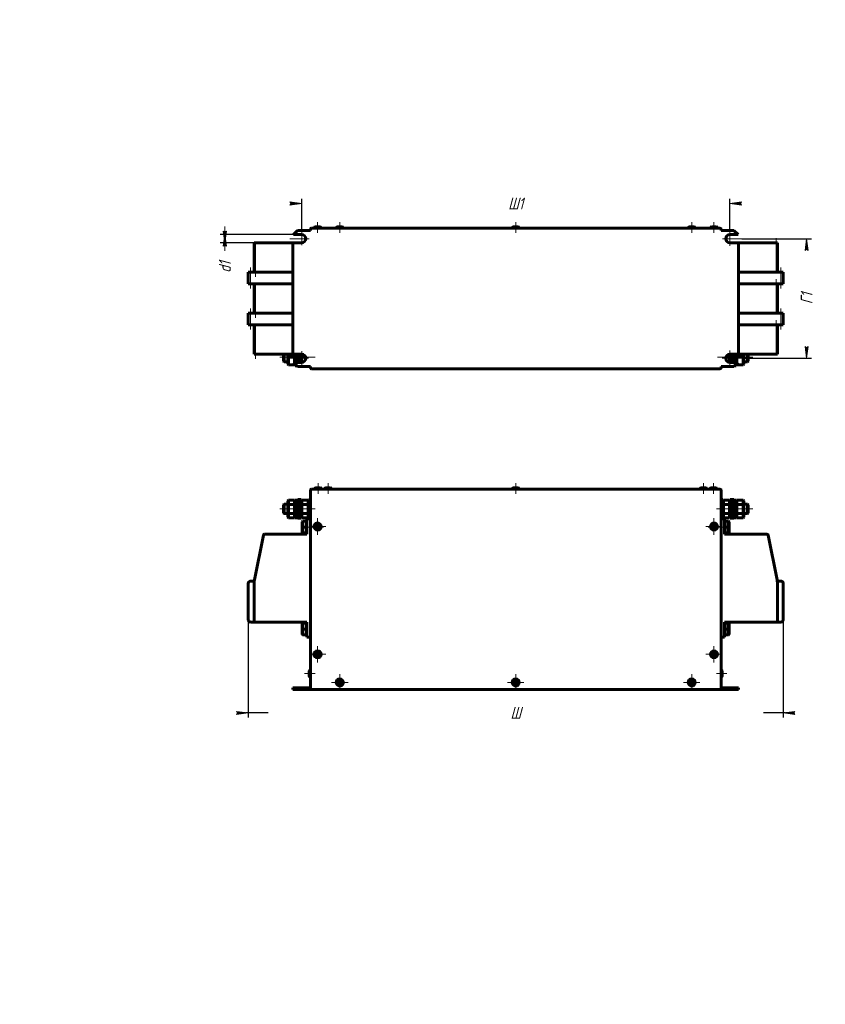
# Model space of a CAD drawing. Header units: millimetres. Extents: x 0 to 594, y 0 to 420.
# Tile 1 of 2: x 0 to 343, y 0 to 420. Entities that reach past the tile are written whole.
import ezdxf

# ---------------------------------------------------------------- set-up
doc = ezdxf.new("R2010")
doc.units = ezdxf.units.MM
for name, pattern in [('K5LT_AXLED', [19.5, 15, -1.5, 1.5, -1.5]), ('K5LT_BASIC', [0]), ('K5LT_THIN', [0])]:
    doc.linetypes.add(name, pattern=pattern)
doc.layers.add('Системный слой', color=7, linetype='Continuous')
doc.styles.add('KDIMTEXTSTYLE', font='GOST_AU.SHX', dxfattribs={"width": 0.96, "oblique": 15, "height": 5})
doc.dimstyles.new('KDIMSTYLE (0.50)', dxfattribs={"dimtxt": 5, "dimasz": 1, "dimexe": 2, "dimexo": 0, "dimgap": 1, "dimtad": 1, "dimlfac": 2, "dimtxsty": 'KDIMTEXTSTYLE', "dimsah": 1, "dimcen": 0, "dimdle": 1, "dimadec": 0, "dimazin": 0, "dimtfac": 0.667, "dimtmove": 0, "dimatfit": 3, "dimfxl": 1, "dimtvp": 1, "dimtolj": 1, "dimtzin": 0, "dimarcsym": 0})

# ---------------------------------------------------------------- blocks, each defined once
blk = doc.blocks.new('U0')
at = {"layer": 'Системный слой', "color": 150, "linetype": 'K5LT_BASIC', "lineweight": 60, "true_color": 0x0080ff}
for p, q in [((127.19, 203.55), (127.19, 204.08)), ((127.19, 203.52), (127.19, 203.55))]:
    blk.add_line(p, q, dxfattribs=at)
blk = doc.blocks.new('U1')
at = {"layer": 'Системный слой', "color": 150, "linetype": 'K5LT_BASIC', "lineweight": 60, "true_color": 0x0080ff}
for p, q in [((120.04, 211.3), (120.04, 215.3)), ((120.04, 207.3), (120.04, 211.3))]:
    blk.add_line(p, q, dxfattribs=at)
blk = doc.blocks.new('U2')
at = {"layer": 'Системный слой', "color": 150, "linetype": 'K5LT_BASIC', "lineweight": 60, "true_color": 0x0080ff}
for p, q in [((119.29, 211.3), (119.29, 215.3)), ((119.29, 207.3), (119.29, 211.3))]:
    blk.add_line(p, q, dxfattribs=at)
blk = doc.blocks.new('U3')
at = {"layer": 'Системный слой', "color": 150, "linetype": 'K5LT_BASIC', "lineweight": 60, "true_color": 0x0080ff}
for p, q in [((123.19, 211.3), (123.19, 215.3)), ((123.19, 207.3), (123.19, 211.3))]:
    blk.add_line(p, q, dxfattribs=at)
blk = doc.blocks.new('U4')
at = {"layer": 'Системный слой', "color": 150, "linetype": 'K5LT_BASIC', "lineweight": 60, "true_color": 0x0080ff}
for p, q in [((305.44, 214.58), (305.44, 214.76)), ((305.44, 213.24), (305.44, 214.31)), ((305.44, 213.03), (305.44, 213.04))]:
    blk.add_line(p, q, dxfattribs=at)
blk = doc.blocks.new('U5')
at = {"layer": 'Системный слой', "color": 150, "linetype": 'K5LT_BASIC', "lineweight": 60, "true_color": 0x0080ff}
for p, q in [((305.44, 211.37), (305.44, 213.03)), ((305.44, 209.57), (305.44, 211.3))]:
    blk.add_line(p, q, dxfattribs=at)
blk = doc.blocks.new('U6')
at = {"layer": 'Системный слой', "color": 150, "linetype": 'K5LT_BASIC', "lineweight": 60, "true_color": 0x0080ff}
for p, q in [((305.44, 209.56), (305.44, 209.57)), ((305.44, 208.29), (305.44, 209.42)), ((305.44, 207.84), (305.44, 208.05))]:
    blk.add_line(p, q, dxfattribs=at)
blk = doc.blocks.new('U7')
at = {"layer": 'Системный слой', "color": 150, "linetype": 'K5LT_BASIC', "lineweight": 60, "true_color": 0x0080ff}
for p, q in [((123.44, 141.05), (123.44, 142.05)), ((123.44, 140.05), (123.44, 141.05))]:
    blk.add_line(p, q, dxfattribs=at)
blk = doc.blocks.new('U8')
at = {"layer": 'Системный слой', "color": 150, "linetype": 'K5LT_BASIC', "lineweight": 60, "true_color": 0x0080ff}
for p, q in [((119.29, 211.3), (119.29, 215.3)), ((119.29, 207.3), (119.29, 211.3))]:
    blk.add_line(p, q, dxfattribs=at)
blk = doc.blocks.new('U9')
at = {"layer": 'Системный слой', "color": 150, "linetype": 'K5LT_BASIC', "lineweight": 60, "true_color": 0x0080ff}
for p, q in [((118.54, 211.3), (118.54, 215.3)), ((118.54, 207.3), (118.54, 211.3))]:
    blk.add_line(p, q, dxfattribs=at)
blk = doc.blocks.new('U10')
at = {"layer": 'Системный слой', "color": 150, "linetype": 'K5LT_BASIC', "lineweight": 60, "true_color": 0x0080ff}
for p, q in [((304.34, 211.3), (304.34, 215.3)), ((304.34, 207.3), (304.34, 211.3))]:
    blk.add_line(p, q, dxfattribs=at)
blk = doc.blocks.new('U11')
at = {"layer": 'Системный слой', "color": 150, "linetype": 'K5LT_BASIC', "lineweight": 60, "true_color": 0x0080ff}
for p, q in [((303.59, 211.3), (303.59, 215.3)), ((303.59, 207.3), (303.59, 211.3))]:
    blk.add_line(p, q, dxfattribs=at)
blk = doc.blocks.new('U12')
at = {"layer": 'Системный слой', "color": 150, "linetype": 'K5LT_BASIC', "lineweight": 60, "true_color": 0x0080ff}
for p, q in [((117.44, 211.3), (117.44, 213.03)), ((117.44, 209.57), (117.44, 211.23))]:
    blk.add_line(p, q, dxfattribs=at)
blk = doc.blocks.new('U13')
at = {"layer": 'Системный слой', "color": 150, "linetype": 'K5LT_BASIC', "lineweight": 60, "true_color": 0x0080ff}
for p, q in [((117.44, 214.55), (117.44, 214.76)), ((117.44, 213.17), (117.44, 214.31)), ((117.44, 213.03), (117.44, 213.04))]:
    blk.add_line(p, q, dxfattribs=at)
blk = doc.blocks.new('U14')
at = {"layer": 'Системный слой', "color": 150, "linetype": 'K5LT_BASIC', "lineweight": 60, "true_color": 0x0080ff}
for p, q in [((117.44, 209.56), (117.44, 209.57)), ((117.44, 208.29), (117.44, 209.36)), ((117.44, 207.84), (117.44, 208.02))]:
    blk.add_line(p, q, dxfattribs=at)
blk = doc.blocks.new('U15')
at = {"layer": 'Системный слой', "color": 150, "linetype": 'K5LT_BASIC', "lineweight": 60, "true_color": 0x0080ff}
for p, q in [((299.69, 211.3), (299.69, 215.3)), ((299.69, 207.3), (299.69, 211.3))]:
    blk.add_line(p, q, dxfattribs=at)
blk = doc.blocks.new('U16')
at = {"layer": 'Системный слой', "color": 150, "linetype": 'K5LT_BASIC', "lineweight": 60, "true_color": 0x0080ff}
for p, q in [((303.59, 211.3), (303.59, 215.3)), ((303.59, 207.3), (303.59, 211.3))]:
    blk.add_line(p, q, dxfattribs=at)
blk = doc.blocks.new('U17')
at = {"layer": 'Системный слой', "color": 150, "linetype": 'K5LT_BASIC', "lineweight": 60, "true_color": 0x0080ff}
for p, q in [((302.84, 211.3), (302.84, 215.3)), ((302.84, 207.3), (302.84, 211.3))]:
    blk.add_line(p, q, dxfattribs=at)
blk = doc.blocks.new('U18')
at = {"layer": 'Системный слой', "color": 150, "linetype": 'K5LT_BASIC', "lineweight": 60, "true_color": 0x0080ff}
for p, q in [((114.29, 213.3), (112.69, 213.3)), ((117.96, 213.3), (117.44, 213.3))]:
    blk.add_line(p, q, dxfattribs=at)
blk = doc.blocks.new('U19')
at = {"layer": 'Системный слой', "color": 150, "linetype": 'K5LT_BASIC', "lineweight": 60, "true_color": 0x0080ff}
for p, q in [((114.29, 209.3), (112.69, 209.3)), ((117.56, 209.3), (117.44, 209.3))]:
    blk.add_line(p, q, dxfattribs=at)
blk = doc.blocks.new('U20')
at = {"layer": 'Системный слой', "color": 150, "linetype": 'K5LT_BASIC', "lineweight": 60, "true_color": 0x0080ff}
for p, q in [((305.32, 213.3), (305.44, 213.3)), ((308.59, 213.3), (310.19, 213.3))]:
    blk.add_line(p, q, dxfattribs=at)
blk = doc.blocks.new('U21')
at = {"layer": 'Системный слой', "color": 150, "linetype": 'K5LT_BASIC', "lineweight": 60, "true_color": 0x0080ff}
for p, q in [((304.92, 209.3), (305.44, 209.3)), ((308.59, 209.3), (310.19, 209.3))]:
    blk.add_line(p, q, dxfattribs=at)
blk = doc.blocks.new('U22')
at = {"layer": 'Системный слой', "color": 150, "linetype": 'K5LT_BASIC', "lineweight": 60, "true_color": 0x0080ff}
for p, q in [((112.44, 211.3), (112.44, 213.05)), ((112.44, 209.55), (112.44, 211.3))]:
    blk.add_line(p, q, dxfattribs=at)
blk = doc.blocks.new('U23')
at = {"layer": 'Системный слой', "color": 150, "linetype": 'K5LT_BASIC', "lineweight": 60, "true_color": 0x0080ff}
for p, q in [((112.69, 211.3), (112.69, 213.3)), ((112.69, 209.3), (112.69, 211.3))]:
    blk.add_line(p, q, dxfattribs=at)
blk = doc.blocks.new('U24')
at = {"layer": 'Системный слой', "color": 30, "linetype": 'K5LT_AXLED', "lineweight": 18, "true_color": 0xff8000}
for q in [(126.94, 152.8), (123.44, 149.3), (130.44, 149.3), (126.94, 145.8)]:
    blk.add_line((126.94, 149.3), q, dxfattribs=at)
blk = doc.blocks.new('U25')
at = {"layer": 'Системный слой', "color": 30, "linetype": 'K5LT_AXLED', "lineweight": 18, "true_color": 0xff8000}
for q in [(126.94, 207.3), (123.44, 203.8), (130.44, 203.8), (126.94, 200.3)]:
    blk.add_line((126.94, 203.8), q, dxfattribs=at)
blk = doc.blocks.new('U26')
at = {"layer": 'Системный слой', "color": 30, "linetype": 'K5LT_AXLED', "lineweight": 18, "true_color": 0xff8000}
for q in [(136.44, 140.8), (132.94, 137.3), (139.94, 137.3), (136.44, 133.8)]:
    blk.add_line((136.44, 137.3), q, dxfattribs=at)
blk = doc.blocks.new('U27')
at = {"layer": 'Системный слой', "color": 30, "linetype": 'K5LT_AXLED', "lineweight": 18, "true_color": 0xff8000}
for q in [(211.44, 140.8), (207.94, 137.3), (214.94, 137.3), (211.44, 133.8)]:
    blk.add_line((211.44, 137.3), q, dxfattribs=at)
blk = doc.blocks.new('U28')
at = {"layer": 'Системный слой', "color": 30, "linetype": 'K5LT_AXLED', "lineweight": 18, "true_color": 0xff8000}
for q in [(286.44, 140.8), (282.94, 137.3), (289.94, 137.3), (286.44, 133.8)]:
    blk.add_line((286.44, 137.3), q, dxfattribs=at)
blk = doc.blocks.new('U29')
at = {"layer": 'Системный слой', "color": 30, "linetype": 'K5LT_AXLED', "lineweight": 18, "true_color": 0xff8000}
for q in [(295.94, 152.8), (292.44, 149.3), (299.44, 149.3), (295.94, 145.8)]:
    blk.add_line((295.94, 149.3), q, dxfattribs=at)
blk = doc.blocks.new('U30')
at = {"layer": 'Системный слой', "color": 30, "linetype": 'K5LT_AXLED', "lineweight": 18, "true_color": 0xff8000}
for q in [(295.94, 207.3), (292.44, 203.8), (299.44, 203.8), (295.94, 200.3)]:
    blk.add_line((295.94, 203.8), q, dxfattribs=at)
blk = doc.blocks.new('KDIMARROW_01')
at = {"layer": 'Системный слой'}
blk.add_hatch(color=0, dxfattribs=at).paths.add_polyline_path([(0, 0), (-5, 0.66), (-4.5, 0), (-5, -0.66)])
at = {"layer": 'Системный слой', "color": 0, "linetype": 'K5LT_THIN', "lineweight": 18}
for p, q in [((-4.5, 0), (-5, 0.66)), ((-5, 0.66), (0, 0)), ((0, 0), (-5, -0.66)), ((-5, -0.66), (-4.5, 0)), ((0, 0), (-1, 0))]:
    blk.add_line(p, q, dxfattribs=at)
blk = doc.blocks.new('U33')
at = {"layer": 'Системный слой', "color": 150, "linetype": 'K5LT_BASIC', "lineweight": 60, "true_color": 0x0080ff}
for p, q in [((305.69, 273.83), (305.69, 276.08)), ((305.69, 272.83), (305.69, 273.33))]:
    blk.add_line(p, q, dxfattribs=at)
blk = doc.blocks.new('U34')
at = {"layer": 'Системный слой', "color": 150, "linetype": 'K5LT_BASIC', "lineweight": 60, "true_color": 0x0080ff}
for p, q in [((305.44, 274.35), (305.44, 276.08)), ((305.44, 273.83), (305.44, 274.21))]:
    blk.add_line(p, q, dxfattribs=at)
blk = doc.blocks.new('U35')
at = {"layer": 'Системный слой', "color": 150, "linetype": 'K5LT_BASIC', "lineweight": 60, "true_color": 0x0080ff}
for p, q in [((304.85, 274.21), (305.04, 273.83)), ((305.43, 273.08), (305.44, 273.07))]:
    blk.add_line(p, q, dxfattribs=at)
blk = doc.blocks.new('U36')
at = {"layer": 'Системный слой', "color": 150, "linetype": 'K5LT_BASIC', "lineweight": 60, "true_color": 0x0080ff}
for p, q in [((117.19, 273.83), (117.19, 276.08)), ((117.19, 272.83), (117.19, 273.33))]:
    blk.add_line(p, q, dxfattribs=at)
blk = doc.blocks.new('U37')
at = {"layer": 'Системный слой', "color": 150, "linetype": 'K5LT_BASIC', "lineweight": 60, "true_color": 0x0080ff}
for p, q in [((117.44, 274.35), (117.44, 276.01)), ((117.44, 273.83), (117.44, 274.15))]:
    blk.add_line(p, q, dxfattribs=at)
blk = doc.blocks.new('U38')
at = {"layer": 'Системный слой', "color": 150, "linetype": 'K5LT_BASIC', "lineweight": 60, "true_color": 0x0080ff}
for p, q in [((117.44, 273.08), (117.44, 273.07)), ((117.88, 273.93), (117.83, 273.83))]:
    blk.add_line(p, q, dxfattribs=at)
blk = doc.blocks.new('U39')
at = {"layer": 'Системный слой', "color": 150, "linetype": 'K5LT_BASIC', "lineweight": 60, "true_color": 0x0080ff}
for p, q in [((114.29, 274.08), (112.69, 274.08)), ((117.56, 274.08), (117.44, 274.08))]:
    blk.add_line(p, q, dxfattribs=at)
blk = doc.blocks.new('U40')
at = {"layer": 'Системный слой', "color": 150, "linetype": 'K5LT_BASIC', "lineweight": 60, "true_color": 0x0080ff}
for p, q in [((304.92, 274.08), (305.44, 274.08)), ((308.59, 274.08), (310.19, 274.08))]:
    blk.add_line(p, q, dxfattribs=at)
blk = doc.blocks.new('KDIMARROW_02')
at = {"layer": 'Системный слой'}
blk.add_hatch(color=0, dxfattribs=at).paths.add_polyline_path([(4.5, 0), (5, 0.66), (0, 0), (5, -0.66)])
at = {"layer": 'Системный слой', "color": 0, "linetype": 'K5LT_THIN', "lineweight": 18}
for p, q in [((0, 0), (-1, 0)), ((5, 0.66), (0, 0)), ((0, 0), (5, -0.66)), ((0, 0), (7, 0)), ((4.5, 0), (5, 0.66)), ((5, -0.66), (4.5, 0))]:
    blk.add_line(p, q, dxfattribs=at)

msp = doc.modelspace()

# ---------------------------------------------------------------- linework, layer by layer
at = {"layer": 'Системный слой', "color": 30, "linetype": 'K5LT_AXLED', "lineweight": 18, "true_color": 0xff8000}
for p, q in [((126.9388, 333.584), (126.9388, 329.084)), ((136.4388, 333.584), (136.4388, 329.084)), ((211.4388, 333.584), (211.4388, 329.084)), ((286.4388, 333.584), (286.4388, 329.084)), ((295.9388, 333.584), (295.9388, 329.084)), ((120.1888, 329.4898), (120.1888, 323.8531)), ((302.6888, 329.593), (302.6888, 323.5027)), ((100.4388, 310.334), (100.4388, 326.834)), ((115.2033, 326.584), (123.3814, 326.584)), ((307.8222, 326.584), (299.5258, 326.584)), ((322.4388, 326.834), (322.4388, 310.334)), ((98.4388, 305.334), (98.4388, 314.334)), ((324.4388, 314.334), (324.4388, 305.334)), ((100.4388, 292.834), (100.4388, 309.334)), ((322.4388, 309.334), (322.4388, 292.834)), ((98.4388, 287.834), (98.4388, 296.834)), ((324.4388, 296.834), (324.4388, 287.834)), ((100.4388, 275.334), (100.4388, 291.834)), ((322.4388, 291.834), (322.4388, 275.334)), ((120.1888, 278.57), (120.1888, 272.7719)), ((302.6888, 278.949), (302.6888, 272.5382)), ((125.9388, 276.084), (110.4388, 276.084)), ((118.5388, 276.084), (115.4388, 276.084)), ((115.4783, 275.584), (123.0991, 275.584)), ((119.2888, 276.084), (118.5388, 276.084)), ((122.0388, 276.084), (119.2888, 276.084)), ((312.4388, 276.084), (296.9388, 276.084)), ((308.0679, 275.584), (299.4698, 275.584)), ((303.5888, 276.084), (300.8388, 276.084)), ((304.3388, 276.084), (303.5888, 276.084)), ((304.3388, 276.084), (307.4388, 276.084)), ((127.1888, 222.2996), (127.1888, 217.7996)), ((131.4388, 222.2996), (131.4388, 217.7996)), ((211.4388, 222.2996), (211.4388, 217.7996)), ((291.4388, 222.2996), (291.4388, 217.7996)), ((295.6888, 222.2996), (295.6888, 217.7996)), ((125.9388, 211.2996), (110.4388, 211.2996)), ((118.5388, 211.2996), (115.4388, 211.2996)), ((119.2888, 211.2996), (118.5388, 211.2996)), ((122.0388, 211.2996), (119.2888, 211.2996)), ((125.9388, 211.2996), (121.1888, 211.2996)), ((301.6888, 211.2996), (296.9388, 211.2996)), ((312.4388, 211.2996), (296.9388, 211.2996)), ((303.5888, 211.2996), (300.8388, 211.2996)), ((304.3388, 211.2996), (303.5888, 211.2996)), ((304.3388, 211.2996), (307.4388, 211.2996)), ((120.4388, 203.5496), (129.4388, 203.5496)), ((302.4388, 203.5496), (293.4388, 203.5496)), ((121.4388, 141.0496), (125.9388, 141.0496)), ((301.4388, 141.0496), (296.9388, 141.0496))]:
    msp.add_line(p, q, dxfattribs=at)
at = {"layer": 'Системный слой', "color": 150, "linetype": 'K5LT_BASIC', "lineweight": 60, "true_color": 0x0080ff}
for p, q in [((116.6888, 328.334), (118.4388, 330.084)), ((120.1888, 328.334), (116.6888, 328.334)), ((118.4388, 330.084), (123.9388, 330.084)), ((123.9388, 330.084), (123.9388, 330.584)), ((124.4388, 331.084), (298.4388, 331.084)), ((125.9388, 331.584), (127.9388, 331.584)), ((134.9388, 331.084), (137.9388, 331.084)), ((135.4388, 331.584), (137.4388, 331.584)), ((209.9388, 331.084), (212.9388, 331.084)), ((210.4388, 331.584), (212.4388, 331.584)), ((284.9388, 331.084), (287.9388, 331.084)), ((285.4388, 331.584), (287.4388, 331.584)), ((294.9388, 331.584), (296.9388, 331.584)), ((298.9388, 330.584), (298.9388, 330.084)), ((298.9388, 330.084), (304.4388, 330.084)), ((306.1888, 328.334), (302.6888, 328.334)), ((304.4388, 330.084), (306.1888, 328.334)), ((99.9388, 324.834), (100.4388, 324.834)), ((99.9388, 312.334), (99.9388, 324.834)), ((100.4388, 324.834), (116.4388, 324.834)), ((116.4388, 277.334), (116.4388, 324.834)), ((116.4388, 324.834), (120.1888, 324.834)), ((302.6888, 324.834), (306.4388, 324.834)), ((322.4388, 324.834), (306.4388, 324.834)), ((306.4388, 324.834), (306.4388, 277.334)), ((322.9388, 324.834), (322.4388, 324.834)), ((322.9388, 324.834), (322.9388, 312.334)), ((97.4388, 312.334), (98.4388, 312.334)), ((97.4388, 307.334), (97.4388, 312.334)), ((98.4388, 312.334), (116.4388, 312.334)), ((100.4388, 312.334), (116.4388, 312.334)), ((324.4388, 312.334), (306.4388, 312.334)), ((322.4388, 312.334), (306.4388, 312.334)), ((325.4388, 312.334), (324.4388, 312.334)), ((325.4388, 312.334), (325.4388, 307.334)), ((97.4388, 307.334), (98.4388, 307.334)), ((98.4388, 307.334), (116.4388, 307.334)), ((99.9388, 294.834), (99.9388, 307.334)), ((100.4388, 307.334), (116.4388, 307.334)), ((324.4388, 307.334), (306.4388, 307.334)), ((322.4388, 307.334), (306.4388, 307.334)), ((322.9388, 307.334), (322.9388, 294.834)), ((325.4388, 307.334), (324.4388, 307.334)), ((97.4388, 294.834), (98.4388, 294.834)), ((97.4388, 289.834), (97.4388, 294.834)), ((98.4388, 294.834), (116.4388, 294.834)), ((100.4388, 294.834), (116.4388, 294.834)), ((322.4388, 294.834), (306.4388, 294.834)), ((324.4388, 294.834), (306.4388, 294.834)), ((325.4388, 294.834), (324.4388, 294.834)), ((325.4388, 294.834), (325.4388, 289.834)), ((97.4388, 289.834), (98.4388, 289.834)), ((98.4388, 289.834), (116.4388, 289.834)), ((99.9388, 277.334), (99.9388, 289.834)), ((100.4388, 289.834), (116.4388, 289.834)), ((324.4388, 289.834), (306.4388, 289.834)), ((322.4388, 289.834), (306.4388, 289.834)), ((322.9388, 289.834), (322.9388, 277.334)), ((325.4388, 289.834), (324.4388, 289.834)), ((99.9388, 277.334), (100.4388, 277.334)), ((100.4388, 277.334), (116.4388, 277.334)), ((112.4388, 274.334), (112.4388, 277.334)), ((112.6888, 274.084), (112.6888, 277.334)), ((114.2888, 276.084), (114.2888, 277.334)), ((114.5388, 276.084), (114.5388, 277.334)), ((120.1888, 277.334), (116.4388, 277.334)), ((117.1888, 276.084), (117.1888, 277.334)), ((117.4388, 276.084), (117.4388, 277.334)), ((118.1011, 277.084), (117.8769, 277.334)), ((118.4388, 276.084), (118.4388, 277.334)), ((118.5388, 273.834), (118.5388, 277.334)), ((119.2888, 273.834), (119.2888, 277.334)), ((119.2888, 273.834), (119.2888, 277.334)), ((120.0388, 273.834), (120.0388, 277.334)), ((120.2888, 276.084), (120.2888, 277.3312)), ((302.5888, 276.084), (302.5888, 277.3312)), ((306.4388, 277.334), (302.6888, 277.334)), ((302.8388, 273.834), (302.8388, 277.334)), ((303.5888, 273.834), (303.5888, 277.334)), ((303.5888, 273.834), (303.5888, 277.334)), ((304.3388, 273.834), (304.3388, 277.334)), ((304.4388, 277.334), (304.4388, 276.7393)), ((304.7765, 277.084), (305.0007, 277.334)), ((305.4388, 276.1569), (305.4388, 277.334)), ((305.6888, 276.084), (305.6888, 277.334)), ((322.4388, 277.334), (306.4388, 277.334)), ((308.3388, 276.084), (308.3388, 277.334)), ((308.5888, 276.084), (308.5888, 277.334)), ((310.1888, 277.334), (310.1888, 274.084)), ((310.4388, 277.334), (310.4388, 274.334)), ((322.9388, 277.334), (322.4388, 277.334)), ((112.6888, 274.084), (112.4388, 274.334)), ((114.5388, 276.084), (114.2888, 276.084)), ((114.2888, 273.084), (114.2888, 276.084)), ((114.5388, 272.834), (114.2888, 273.084)), ((117.1888, 276.084), (114.5388, 276.084)), ((114.5388, 272.834), (114.5388, 276.084)), ((116.6888, 273.834), (120.1888, 273.834)), ((118.4388, 272.084), (116.6888, 273.834)), ((117.1888, 276.084), (117.4388, 276.084)), ((117.1888, 272.834), (117.4388, 273.084)), ((117.4388, 276.0112), (117.4388, 276.084)), ((118.4388, 276.084), (117.4388, 276.084)), ((118.1011, 275.084), (117.4388, 274.3454)), ((117.4388, 274.3454), (117.4388, 274.209)), ((117.4388, 274.1463), (117.4388, 274.209)), ((118.4388, 274.209), (117.4388, 274.209)), ((118.0791, 273.834), (117.4388, 274.1463)), ((117.4388, 273.0726), (117.4388, 272.8364)), ((118.4388, 275.084), (118.1011, 275.084)), ((118.4388, 274.209), (118.4388, 275.4287)), ((120.2888, 276.084), (120.0388, 276.084)), ((121.8659, 276.084), (120.2888, 276.084)), ((120.2888, 273.8369), (120.2888, 276.084)), ((302.5888, 276.084), (301.0118, 276.084)), ((302.5888, 276.084), (302.8388, 276.084)), ((302.5888, 273.8369), (302.5888, 276.084)), ((302.6888, 273.834), (306.1888, 273.834)), ((304.4388, 277.084), (304.7765, 277.084)), ((304.4388, 276.084), (305.4388, 276.084)), ((304.4388, 276.084), (304.4388, 274.8054)), ((304.4388, 274.209), (305.4388, 274.209)), ((304.4388, 274.209), (304.4388, 273.834)), ((306.1888, 273.834), (304.4388, 272.084)), ((304.7765, 275.084), (305.4388, 274.3454)), ((304.9962, 273.9275), (305.3155, 274.084)), ((305.4388, 276.1569), (305.4388, 276.084)), ((305.6888, 276.084), (305.4388, 276.084)), ((305.4388, 274.2725), (305.4388, 274.3454)), ((305.4388, 274.2725), (305.4388, 274.209)), ((305.6888, 272.834), (305.4388, 273.084)), ((305.4388, 272.8735), (305.4388, 273.0726)), ((308.3388, 276.084), (305.6888, 276.084)), ((308.3388, 276.084), (308.5888, 276.084)), ((308.3388, 272.834), (308.3388, 276.084)), ((308.3388, 272.834), (308.5888, 273.084)), ((308.5888, 273.084), (308.5888, 276.084)), ((310.1888, 274.084), (310.4388, 274.334)), ((117.1888, 272.834), (114.5388, 272.834)), ((117.4388, 272.8006), (117.4388, 272.8364)), ((117.6864, 272.8364), (117.4388, 272.8364)), ((117.8267, 272.6961), (117.4388, 272.8006)), ((117.5159, 272.7787), (117.4388, 272.6067)), ((117.4388, 272.6067), (117.4388, 272.334)), ((118.1888, 272.334), (117.4388, 272.334)), ((123.9388, 272.084), (118.4388, 272.084)), ((123.9388, 271.584), (123.9388, 272.084)), ((298.4388, 271.084), (124.4388, 271.084)), ((298.9388, 272.084), (298.9388, 271.584)), ((304.4388, 272.084), (298.9388, 272.084)), ((304.6888, 272.334), (305.4388, 272.334)), ((304.7214, 272.3666), (305.4388, 272.3347)), ((305.1912, 272.8364), (305.4388, 272.8364)), ((305.2784, 272.9236), (305.4388, 272.8735)), ((305.3358, 272.8364), (305.4388, 272.6067)), ((305.3617, 272.7787), (305.4388, 272.8006)), ((305.4388, 272.8735), (305.4388, 272.8364)), ((305.4388, 272.8006), (305.4388, 272.8364)), ((305.4388, 272.3347), (305.4388, 272.6067)), ((305.4388, 272.3347), (305.4388, 272.334)), ((308.3388, 272.834), (305.6888, 272.834)), ((123.9388, 134.2996), (123.9388, 219.2996)), ((124.4388, 219.7996), (298.4388, 219.7996)), ((126.1888, 220.2996), (128.1888, 220.2996)), ((130.4388, 220.2996), (132.4388, 220.2996)), ((210.4388, 220.2996), (212.4388, 220.2996)), ((290.4388, 220.2996), (292.4388, 220.2996)), ((294.6888, 220.2996), (296.6888, 220.2996)), ((298.9388, 134.2996), (298.9388, 219.2996)), ((114.5388, 215.0523), (114.2888, 214.7637)), ((114.2888, 213.0316), (114.2888, 214.7637)), ((117.1888, 215.0523), (114.5388, 215.0523)), ((114.5388, 213.176), (114.5388, 215.0523)), ((117.1888, 213.176), (117.1888, 215.0523)), ((117.1888, 215.0523), (117.4388, 214.7637)), ((117.4388, 215.0489), (117.4388, 215.0496)), ((118.4388, 215.0496), (117.4388, 215.0496)), ((117.4388, 215.0489), (117.4388, 214.7769)), ((117.5418, 214.5472), (117.4388, 214.7769)), ((117.5159, 214.6049), (117.4388, 214.583)), ((117.4388, 214.5101), (117.4388, 214.5472)), ((118.4388, 214.5472), (117.4388, 214.5472)), ((117.4388, 214.5101), (117.4388, 214.311)), ((118.0271, 213.1746), (117.4388, 214.311)), ((118.5388, 215.0496), (118.4388, 215.0496)), ((118.4388, 214.5472), (118.4388, 214.9919)), ((119.2888, 215.2996), (118.5388, 215.2996)), ((120.0388, 215.2996), (119.2888, 215.2996)), ((120.2888, 215.0523), (120.0388, 214.7637)), ((122.9388, 215.0523), (120.2888, 215.0523)), ((120.2888, 213.176), (120.2888, 215.0523)), ((122.9388, 213.176), (122.9388, 215.0523)), ((122.9388, 215.0523), (123.1888, 214.7637)), ((123.9388, 215.2996), (123.1888, 215.2996)), ((299.6888, 215.2996), (298.9388, 215.2996)), ((299.9388, 215.0523), (299.6888, 214.7637)), ((302.5888, 215.0523), (299.9388, 215.0523)), ((299.9388, 213.176), (299.9388, 215.0523)), ((302.5888, 213.176), (302.5888, 215.0523)), ((302.5888, 215.0523), (302.8388, 214.7637)), ((303.5888, 215.2996), (302.8388, 215.2996)), ((304.3388, 215.2996), (303.5888, 215.2996)), ((304.3388, 215.0496), (304.4388, 215.0496)), ((304.4388, 215.0496), (304.4388, 214.8248)), ((304.4388, 215.0496), (305.4388, 215.0496)), ((304.4388, 214.5472), (305.4388, 214.5472)), ((304.4388, 214.5472), (304.4388, 213.7132)), ((304.9962, 213.456), (305.4388, 214.311)), ((305.3617, 214.6049), (305.4388, 214.7769)), ((305.6888, 215.0523), (305.4388, 214.7637)), ((305.4388, 214.7769), (305.4388, 215.0496)), ((305.4388, 214.583), (305.4388, 214.5472)), ((305.4388, 214.311), (305.4388, 214.5472)), ((308.3388, 215.0523), (305.6888, 215.0523)), ((305.6888, 213.176), (305.6888, 215.0523)), ((308.3388, 213.176), (308.3388, 215.0523)), ((308.3388, 215.0523), (308.5888, 214.7637)), ((308.5888, 213.0316), (308.5888, 214.7637)), ((112.6888, 213.2996), (112.4388, 213.0496)), ((114.5388, 213.176), (114.2888, 213.0316)), ((114.2888, 209.5675), (114.2888, 213.0316)), ((117.1888, 213.176), (114.5388, 213.176)), ((114.5388, 209.4232), (114.5388, 213.176)), ((117.1888, 213.176), (117.4388, 213.0316)), ((117.1888, 209.4232), (117.1888, 213.176)), ((117.4388, 213.1111), (117.4388, 213.1746)), ((118.4388, 213.1746), (117.4388, 213.1746)), ((117.4388, 213.1111), (117.4388, 213.0382)), ((118.1011, 212.2996), (117.4388, 213.0382)), ((117.4388, 211.2267), (117.4388, 211.2996)), ((118.4388, 211.2996), (117.4388, 211.2996)), ((118.1011, 210.2996), (117.4388, 209.5609)), ((117.8814, 213.456), (117.5621, 213.2996)), ((118.4388, 210.2996), (118.1011, 210.2996)), ((118.4388, 213.1746), (118.4388, 214.1695)), ((118.4388, 211.2996), (118.4388, 212.5782)), ((118.4388, 209.4246), (118.4388, 210.6442)), ((120.2888, 213.176), (120.0388, 213.0316)), ((122.9388, 213.176), (120.2888, 213.176)), ((120.2888, 209.4232), (120.2888, 213.176)), ((122.9388, 213.176), (123.1888, 213.0316)), ((122.9388, 209.4232), (122.9388, 213.176)), ((299.9388, 213.176), (299.6888, 213.0316)), ((302.5888, 213.176), (299.9388, 213.176)), ((299.9388, 209.4232), (299.9388, 213.176)), ((302.5888, 213.176), (302.8388, 213.0316)), ((302.5888, 209.4232), (302.5888, 213.176)), ((304.4388, 213.1746), (305.4388, 213.1746)), ((304.4388, 213.1746), (304.4388, 211.9549)), ((304.4388, 212.2996), (304.7765, 212.2996)), ((304.4388, 211.2996), (305.4388, 211.2996)), ((304.4388, 211.2996), (304.4388, 210.0209)), ((304.7765, 212.2996), (305.4388, 213.0382)), ((304.7765, 210.2996), (305.4388, 209.5609)), ((305.4388, 213.2373), (305.4388, 213.1746)), ((305.6888, 213.176), (305.4388, 213.0316)), ((305.4388, 213.0382), (305.4388, 213.1746)), ((305.4388, 211.3724), (305.4388, 211.2996)), ((308.3388, 213.176), (305.6888, 213.176)), ((305.6888, 209.4232), (305.6888, 213.176)), ((308.3388, 213.176), (308.5888, 213.0316)), ((308.3388, 209.4232), (308.3388, 213.176)), ((308.5888, 209.5675), (308.5888, 213.0316)), ((310.1888, 213.2996), (310.4388, 213.0496)), ((310.1888, 213.2996), (310.1888, 209.2996)), ((310.4388, 213.0496), (310.4388, 209.5496)), ((112.6888, 209.2996), (112.4388, 209.5496)), ((114.5388, 209.4232), (114.2888, 209.5675)), ((114.2888, 207.8355), (114.2888, 209.5675)), ((114.5388, 207.5468), (114.2888, 207.8355)), ((117.1888, 209.4232), (114.5388, 209.4232)), ((114.5388, 207.5468), (114.5388, 209.4232)), ((117.1888, 207.5468), (114.5388, 207.5468)), ((117.1888, 209.4232), (117.4388, 209.5675)), ((117.1888, 207.5468), (117.1888, 209.4232)), ((117.1888, 207.5468), (117.4388, 207.8355)), ((117.4388, 209.5609), (117.4388, 209.4246)), ((117.4388, 209.3618), (117.4388, 209.4246)), ((118.4388, 209.4246), (117.4388, 209.4246)), ((117.8814, 209.1431), (117.4388, 208.2881)), ((117.4388, 208.2881), (117.4388, 208.052)), ((117.4388, 208.0161), (117.4388, 208.052)), ((118.4388, 208.052), (117.4388, 208.052)), ((117.5159, 207.9943), (117.4388, 207.8222)), ((117.4388, 207.8222), (117.4388, 207.5496)), ((118.4388, 207.5496), (117.4388, 207.5496)), ((118.4388, 208.052), (118.4388, 208.8859)), ((118.4388, 207.5496), (118.4388, 207.7743)), ((118.5388, 207.5496), (118.4388, 207.5496)), ((119.2888, 207.2996), (118.5388, 207.2996)), ((120.0388, 207.2996), (119.2888, 207.2996)), ((120.2888, 209.4232), (120.0388, 209.5675)), ((120.2888, 207.5468), (120.0388, 207.8355)), ((122.9388, 209.4232), (120.2888, 209.4232)), ((120.2888, 207.5468), (120.2888, 209.4232)), ((122.9388, 207.5468), (120.2888, 207.5468)), ((120.6888, 206.0496), (120.4388, 205.7996)), ((122.1888, 206.0496), (120.6888, 206.0496)), ((120.6888, 203.5496), (120.6888, 206.0496)), ((122.1888, 206.0496), (122.4388, 205.7996)), ((122.1888, 203.5496), (122.1888, 206.0496)), ((123.9388, 207.0496), (122.4388, 207.0496)), ((122.4388, 206.0496), (122.4388, 207.0496)), ((122.4388, 206.0496), (122.4388, 200.5496)), ((122.9388, 209.4232), (123.1888, 209.5675)), ((122.9388, 207.5468), (122.9388, 209.4232)), ((122.9388, 207.5468), (123.1888, 207.8355)), ((123.9388, 207.2996), (123.1888, 207.2996)), ((299.6888, 207.2996), (298.9388, 207.2996)), ((298.9388, 207.0496), (300.4388, 207.0496)), ((299.9388, 209.4232), (299.6888, 209.5675)), ((299.9388, 207.5468), (299.6888, 207.8355)), ((302.5888, 209.4232), (299.9388, 209.4232)), ((299.9388, 207.5468), (299.9388, 209.4232)), ((302.5888, 207.5468), (299.9388, 207.5468)), ((300.4388, 207.0496), (300.4388, 206.0496)), ((300.4388, 206.0496), (300.4388, 200.5496)), ((300.6888, 206.0496), (300.4388, 205.7996)), ((300.6888, 206.0496), (302.1888, 206.0496)), ((300.6888, 206.0496), (300.6888, 203.5496)), ((302.1888, 206.0496), (302.4388, 205.7996)), ((302.1888, 206.0496), (302.1888, 203.5496)), ((302.5888, 209.4232), (302.8388, 209.5675)), ((302.5888, 207.5468), (302.5888, 209.4232)), ((302.5888, 207.5468), (302.8388, 207.8355)), ((303.5888, 207.2996), (302.8388, 207.2996)), ((304.3388, 207.2996), (303.5888, 207.2996)), ((304.3388, 207.5496), (304.4388, 207.5496)), ((304.4388, 209.4246), (304.4388, 208.4296)), ((304.4388, 209.4246), (305.4388, 209.4246)), ((304.4388, 208.052), (305.4388, 208.052)), ((304.4388, 208.052), (304.4388, 207.6073)), ((304.4388, 207.5496), (305.4388, 207.5496)), ((304.8505, 209.4246), (305.4388, 208.2881)), ((304.9962, 209.1431), (305.3155, 209.2996)), ((305.3358, 208.052), (305.4388, 207.8222)), ((305.3617, 207.9943), (305.4388, 208.0161)), ((305.6888, 209.4232), (305.4388, 209.5675)), ((305.4388, 209.488), (305.4388, 209.5609)), ((305.4388, 209.488), (305.4388, 209.4246)), ((305.4388, 208.089), (305.4388, 208.2881)), ((305.4388, 208.089), (305.4388, 208.052)), ((305.6888, 207.5468), (305.4388, 207.8355)), ((305.4388, 207.5503), (305.4388, 207.8222)), ((305.4388, 207.5503), (305.4388, 207.5496)), ((308.3388, 209.4232), (305.6888, 209.4232)), ((305.6888, 207.5468), (305.6888, 209.4232)), ((308.3388, 207.5468), (305.6888, 207.5468)), ((308.3388, 209.4232), (308.5888, 209.5675)), ((308.3388, 207.5468), (308.3388, 209.4232)), ((308.3388, 207.5468), (308.5888, 207.8355)), ((308.5888, 207.8355), (308.5888, 209.5675)), ((310.1888, 209.2996), (310.4388, 209.5496)), ((120.4388, 203.5496), (120.4388, 205.7996)), ((120.4388, 201.2996), (120.4388, 203.5496)), ((120.6888, 203.5496), (120.4388, 203.5496)), ((122.1888, 203.5496), (120.6888, 203.5496)), ((120.6888, 201.0496), (120.6888, 203.5496)), ((122.1888, 203.5496), (122.4388, 203.5496)), ((122.1888, 201.0496), (122.1888, 203.5496)), ((295.6888, 204.0791), (295.6888, 203.5201)), ((300.6888, 203.5496), (300.4388, 203.5496)), ((300.6888, 203.5496), (302.1888, 203.5496)), ((300.6888, 203.5496), (300.6888, 201.0496)), ((302.1888, 203.5496), (302.4388, 203.5496)), ((302.1888, 203.5496), (302.1888, 201.0496)), ((302.4388, 205.7996), (302.4388, 203.5496)), ((302.4388, 203.5496), (302.4388, 201.2996)), ((103.8584, 200.1476), (100.0359, 181.035)), ((122.4388, 200.5496), (104.3487, 200.5496)), ((120.6888, 201.0496), (120.4388, 201.2996)), ((122.1888, 201.0496), (120.6888, 201.0496)), ((122.1888, 201.0496), (122.4388, 201.2996)), ((300.6888, 201.0496), (300.4388, 201.2996)), ((300.4388, 200.5496), (318.5289, 200.5496)), ((300.6888, 201.0496), (302.1888, 201.0496)), ((302.1888, 201.0496), (302.4388, 201.2996)), ((319.0192, 200.1476), (322.8417, 181.035)), ((100.0359, 181.035), (100.0192, 180.9515)), ((322.8417, 181.035), (322.8584, 180.9515)), ((97.4388, 179.5496), (97.4388, 164.0496)), ((99.5289, 180.5496), (98.4388, 180.5496)), ((99.9388, 180.0545), (99.9388, 163.5496)), ((322.9388, 180.0545), (322.9388, 163.5496)), ((323.3487, 180.5496), (324.4388, 180.5496)), ((325.4388, 179.5496), (325.4388, 164.0496)), ((98.4388, 163.0496), (100.4388, 163.0496)), ((100.4388, 163.0496), (122.4388, 163.0496)), ((120.6888, 162.5496), (120.4388, 162.2996)), ((120.4388, 160.0496), (120.4388, 162.2996)), ((120.4388, 157.7996), (120.4388, 160.0496)), ((120.6888, 160.0496), (120.4388, 160.0496)), ((122.1888, 162.5496), (120.6888, 162.5496)), ((120.6888, 160.0496), (120.6888, 162.5496)), ((122.1888, 160.0496), (120.6888, 160.0496)), ((120.6888, 157.5496), (120.6888, 160.0496)), ((122.1888, 162.5496), (122.4388, 162.2996)), ((122.1888, 160.0496), (122.1888, 162.5496)), ((122.1888, 160.0496), (122.4388, 160.0496)), ((122.1888, 157.5496), (122.1888, 160.0496)), ((122.4388, 163.0496), (122.4388, 157.5496)), ((322.4388, 163.0496), (300.4388, 163.0496)), ((300.4388, 163.0496), (300.4388, 157.5496)), ((300.6888, 162.5496), (300.4388, 162.2996)), ((300.6888, 160.0496), (300.4388, 160.0496)), ((300.6888, 162.5496), (302.1888, 162.5496)), ((300.6888, 162.5496), (300.6888, 160.0496)), ((300.6888, 160.0496), (302.1888, 160.0496)), ((300.6888, 160.0496), (300.6888, 157.5496)), ((302.1888, 162.5496), (302.4388, 162.2996)), ((302.1888, 162.5496), (302.1888, 160.0496)), ((302.1888, 160.0496), (302.4388, 160.0496)), ((302.1888, 160.0496), (302.1888, 157.5496)), ((302.4388, 162.2996), (302.4388, 160.0496)), ((302.4388, 160.0496), (302.4388, 157.7996)), ((324.4388, 163.0496), (322.4388, 163.0496)), ((120.6888, 157.5496), (120.4388, 157.7996)), ((122.1888, 157.5496), (120.6888, 157.5496)), ((122.1888, 157.5496), (122.4388, 157.7996)), ((122.4388, 156.5496), (122.4388, 157.5496)), ((122.4388, 156.5496), (123.9388, 156.5496)), ((300.4388, 156.5496), (298.9388, 156.5496)), ((300.6888, 157.5496), (300.4388, 157.7996)), ((300.4388, 157.5496), (300.4388, 156.5496)), ((300.6888, 157.5496), (302.1888, 157.5496)), ((302.1888, 157.5496), (302.4388, 157.7996)), ((299.4388, 142.0496), (299.4388, 140.0496)), ((116.4388, 135.0496), (116.6888, 135.0496)), ((116.4388, 134.2996), (116.4388, 135.0496)), ((116.6888, 135.0496), (118.4388, 135.0496)), ((116.6888, 134.2996), (116.6888, 135.0496)), ((118.4388, 134.2996), (118.4388, 135.0496)), ((118.4388, 135.0496), (123.9388, 135.0496)), ((123.9388, 134.2996), (124.4388, 134.7996)), ((298.4388, 134.7996), (298.9388, 134.2996)), ((298.9388, 135.0496), (304.4388, 135.0496)), ((304.4388, 134.2996), (304.4388, 135.0496)), ((304.4388, 135.0496), (306.1888, 135.0496)), ((306.1888, 135.0496), (306.4388, 135.0496)), ((306.1888, 134.2996), (306.1888, 135.0496)), ((306.4388, 134.2996), (306.4388, 135.0496)), ((116.4388, 134.2996), (116.6888, 134.2996)), ((116.6888, 134.2996), (118.4388, 134.2996)), ((118.4388, 134.2996), (123.9388, 134.2996)), ((123.9388, 134.2996), (298.9388, 134.2996)), ((298.9388, 134.2996), (304.4388, 134.2996)), ((304.4388, 134.2996), (306.1888, 134.2996)), ((306.1888, 134.2996), (306.4388, 134.2996))]:
    msp.add_line(p, q, dxfattribs=at)
for centre, radius in [((126.9388, 203.7996), 1.5), ((126.9388, 203.7996), 0.375), ((295.9388, 203.7996), 1.5), ((295.9388, 203.7996), 0.375), ((126.9388, 149.2996), 1.5), ((126.9388, 149.2996), 0.375), ((295.9388, 149.2996), 1.5), ((295.9388, 149.2996), 0.375), ((136.4388, 137.2996), 1.5), ((211.4388, 137.2996), 1.5), ((286.4388, 137.2996), 1.5), ((136.4388, 137.2996), 0.375), ((211.4388, 137.2996), 0.375), ((286.4388, 137.2996), 0.375)]:
    msp.add_circle(centre, radius, dxfattribs=at)
for centre, radius, start, end in [((120.1888, 326.584), 1.75, 270, 90), ((124.4388, 330.584), 0.5, 90, 180), ((125.9388, 331.084), 0.5, 90, 180), ((127.9388, 331.084), 0.5, 0, 90), ((135.4388, 331.084), 0.5, 90, 180), ((137.4388, 331.084), 0.5, 0, 90), ((210.4388, 331.084), 0.5, 90, 180), ((212.4388, 331.084), 0.5, 0, 90), ((285.4388, 331.084), 0.5, 90, 180), ((287.4388, 331.084), 0.5, 0, 90), ((294.9388, 331.084), 0.5, 90, 180), ((296.9388, 331.084), 0.5, 0, 90), ((298.4388, 330.584), 0.5, 0, 90), ((302.6888, 326.584), 1.75, 90, 270), ((120.1888, 275.584), 1.75, 270, 90), ((302.6888, 275.584), 1.75, 90, 270), ((124.4388, 271.584), 0.5, 180, 270), ((298.4388, 271.584), 0.5, 270, 0), ((124.4388, 219.2996), 0.5, 90, 180), ((126.1888, 219.7996), 0.5, 90, 180), ((128.1888, 219.7996), 0.5, 0, 90), ((130.4388, 219.7996), 0.5, 90, 180), ((132.4388, 219.7996), 0.5, 0, 90), ((210.4388, 219.7996), 0.5, 90, 180), ((212.4388, 219.7996), 0.5, 0, 90), ((290.4388, 219.7996), 0.5, 90, 180), ((292.4388, 219.7996), 0.5, 0, 90), ((294.6888, 219.7996), 0.5, 90, 180), ((296.6888, 219.7996), 0.5, 0, 90), ((298.4388, 219.2996), 0.5, 0, 90), ((104.3487, 200.0496), 0.5, 90, 168.690068), ((318.5289, 200.0496), 0.5, 11.309932, 90), ((99.5289, 181.0496), 0.5, 270, 348.690068), ((104.9388, 180.0545), 5, 168.690068, 180), ((317.9388, 180.0545), 5, 0, 11.309932), ((323.3487, 181.0496), 0.5, 191.309932, 270), ((98.4388, 179.5496), 1, 90, 180), ((324.4388, 179.5496), 1, 0, 90), ((98.4388, 164.0496), 1, 180, 270), ((324.4388, 164.0496), 1, 270, 0), ((100.4388, 163.5496), 0.5, 180, 270), ((322.4388, 163.5496), 0.5, 270, 0), ((123.9388, 142.0496), 0.5, 90, 180), ((123.9388, 140.0496), 0.5, 180, 270), ((298.9388, 142.0496), 0.5, 0, 90), ((298.9388, 140.0496), 0.5, 270, 0)]:
    msp.add_arc(centre, radius, start, end, dxfattribs=at)
for centre, major_axis, ratio, start_param, end_param in [((118.9977, 276.084), (-6.4818, 3.6771), 0.11351608, 1.3927394, 1.54895881), ((118.9977, 276.084), (-3.4569, 1.9611), 0.11351608, -1.34445445, -1.24468802), ((303.88, 276.084), (6.4818, -3.6771), 0.11351608, 1.3927394, 1.54895881), ((303.88, 276.084), (3.4569, -1.9611), 0.11351608, -1.34445445, -1.24468802), ((303.88, 276.084), (6.4818, -3.6771), 0.11351608, -1.42034096, -1.26412155), ((118.9977, 211.2996), (-6.4522, 1.3801), 0.54040544, -1.36957347, -1.21335406), ((118.9977, 211.2996), (-6.4113, 3.0422), 0.34199871, -1.32377461, -1.1675552), ((303.88, 211.2996), (6.4522, -1.3801), 0.54040544, 1.44350689, 1.5997263), ((118.9977, 211.2996), (-6.4818, 3.6771), 0.11351608, -1.42034096, -1.26412155), ((118.9977, 211.2996), (-6.4818, 3.6771), 0.11351608, 1.3927394, 1.54895881), ((118.9977, 211.2996), (-3.4569, 1.9611), 0.11351608, -1.34445445, -1.24468802), ((303.88, 211.2996), (6.4113, -3.0422), 0.34199871, 1.48930575, 1.64552516), ((303.88, 211.2996), (6.4818, -3.6771), 0.11351608, 1.3927394, 1.54895881), ((303.88, 211.2996), (3.4569, -1.9611), 0.11351608, -1.34445445, -1.24468802), ((303.88, 211.2996), (6.4818, -3.6771), 0.11351608, -1.42034096, -1.26412155), ((118.9977, 211.2996), (-6.4113, 3.0422), 0.34199871, 1.48930575, 1.64552516), ((118.9977, 211.2996), (-6.4522, 1.3801), 0.54040544, 1.44350689, 1.5997263), ((303.88, 211.2996), (6.4113, -3.0422), 0.34199871, -1.32377461, -1.1675552), ((303.88, 211.2996), (6.4522, -1.3801), 0.54040544, -1.36957347, -1.21335406)]:
    msp.add_ellipse(centre, major_axis=major_axis, ratio=ratio, start_param=start_param, end_param=end_param, dxfattribs=at)

# ---------------------------------------------------------------- block references
at = {"layer": 'Системный слой'}
for name in ['U39', 'U36', 'U37', 'U38', 'U35', 'U40', 'U34', 'U33', 'U13', 'U9', 'U2', 'U8', 'U1', 'U3', 'U15', 'U17', 'U11', 'U16', 'U10', 'U4', 'U22', 'U18', 'U23', 'U12', 'U20', 'U5', 'U19', 'U14', 'U25', 'U30', 'U21', 'U6', 'U0', 'U24', 'U29', 'U7', 'U26', 'U27', 'U28']:
    msp.add_blockref(name, (0, 0), dxfattribs=at)

# ---------------------------------------------------------------- dimensions: what is measured, and where the dimension line sits
at = {"layer": 'Системный слой', "color": 7}
for base, p1, p2, location, text in [((120.1888, 341.584), (302.6888, 329.593), (120.1888, 329.4898), (211.4388, 341.584), '\\H5.0;\\W0.965;\\Q15;\\H5.0;\\W0.965;\\Q15;\\Q15;Ш1'), ((97.4388, 124.2996), (325.4388, 164.0496), (97.4388, 164.0496), (211.4388, 124.2996), '\\H5.0;\\W0.965;\\Q15;\\H5.0;\\W0.965;\\Q15;\\Q15;Ш')]:
    msp.add_linear_dim(base=base, p1=p1, p2=p2, location=location, text=text, dimstyle='KDIMSTYLE (0.50)', override={"dimexo": 0, "dimblk1": 'KDIMARROW_01', "dimblk2": 'KDIMARROW_01', "dimse1": 0, "dimse2": 0, "dimclrt": 7, "dimtolj": 1}, dxfattribs=at).render()
for base, p1, p2, location, text, override in [((87.4388, 324.834), (118.4388, 328.334), (116.4388, 324.834), (87.4388, 314.4766), '\\H5.0;\\W0.965;\\Q15;\\H5.0;\\W0.965;\\Q15;\\Q15;d1', {"dimexo": 0, "dimblk1": 'KDIMARROW_02', "dimblk2": 'KDIMARROW_02', "dimse1": 0, "dimse2": 0, "dimclrt": 7, "dimtolj": 1}), ((335.4388, 326.584), (308.0679, 275.584), (307.8222, 326.584), (335.4388, 301.084), '\\H5.0;\\W0.965;\\Q15;\\H5.0;\\W0.965;\\Q15;\\Q15;Г1', {"dimexo": 0, "dimblk1": 'KDIMARROW_01', "dimblk2": 'KDIMARROW_01', "dimse1": 0, "dimse2": 0, "dimclrt": 7, "dimtolj": 1})]:
    msp.add_linear_dim(base=base, p1=p1, p2=p2, angle=90, location=location, text=text, dimstyle='KDIMSTYLE (0.50)', override=override, dxfattribs=at).render()

doc.saveas('drawing.dxf')
